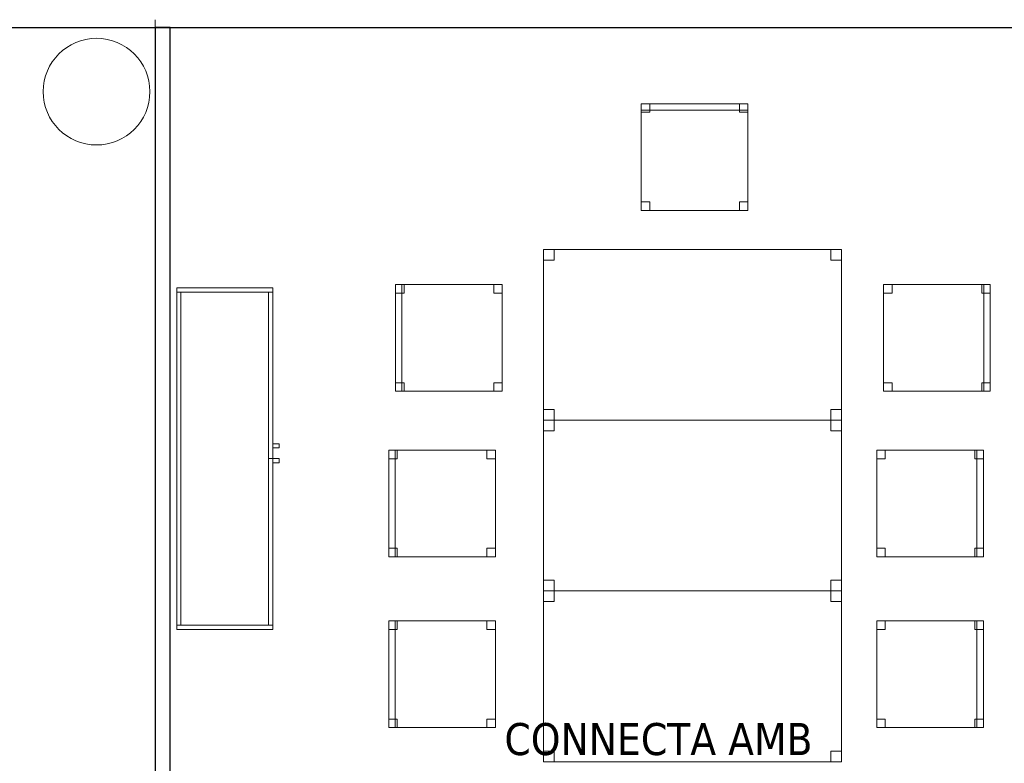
# Model space of a CAD drawing. Header units: metres. Extents: x 391.1 to 427.5, y 12.5 to 28.4.
# Tile 205 of 209: x 415.8 to 420.4, y 20.8 to 24.2. Entities that reach past the tile are written whole.
import ezdxf

# ---------------------------------------------------------------- set-up
doc = ezdxf.new("R2010")
doc.units = ezdxf.units.M
for name, color, linetype, lineweight in [('02_MOBILIARIO', 7, 'Continuous', 18), ('A-COLS-____-MCUT', 7, 'Continuous', 18), ('A-COLS-____-OTLN', 7, 'Continuous', 18), ('A-DETL-____-MBND', 7, 'Continuous', 18), ('A-WALL-____-MCUT', 7, 'Continuous', 25), ('A-WALL-____-OTLN', 7, 'Continuous', 25), ('G-____-____-TEXT', 7, 'Continuous', 30), ('Mobiliario', 7, 'Continuous', 18)]:
    doc.layers.add(name, color=color, linetype=linetype, lineweight=lineweight)
doc.styles.add('Tahoma_4', font='tahoma.ttf', dxfattribs={"height": 0.15})

# ---------------------------------------------------------------- blocks, each defined once
blk = doc.blocks.new('Family - Cadira d_Oficina_PA-152026-03_CLI_AIGUA_P0A')
at = {"layer": 'A-DETL-____-MBND', "color": 253, "true_color": 0xaaaaaa}
for p, q in [((0, 0), (0, 0.5)), ((0, 0.5), (0.5, 0.5)), ((0.5, 0.5), (0, 0.5)), ((0, 0.5), (0, 0)), ((0, 0.46), (0, 0.5)), ((0, 0.5), (0.04, 0.5)), ((0, 0.5), (0, 0.46)), ((0.04, 0.5), (0, 0.5)), ((0.04, 0.5), (0.04, 0.46)), ((0.04, 0.46), (0.04, 0.5)), ((0.46, 0.46), (0.46, 0.5)), ((0.46, 0.5), (0.5, 0.5)), ((0.46, 0.5), (0.46, 0.46)), ((0.5, 0.5), (0.46, 0.5)), ((0.47, 0), (0.47, 0.5)), ((0.47, 0.5), (0.5, 0.5)), ((0.47, 0.5), (0.47, 0)), ((0.5, 0.5), (0.47, 0.5)), ((0.5, 0.5), (0.5, 0)), ((0.5, 0), (0.5, 0.5)), ((0.5, 0.5), (0.5, 0.46)), ((0.5, 0.46), (0.5, 0.5)), ((0.5, 0.5), (0.5, 0)), ((0.5, 0), (0.5, 0.5)), ((0.04, 0.46), (0, 0.46)), ((0, 0.46), (0.04, 0.46)), ((0.5, 0.46), (0.46, 0.46)), ((0.46, 0.46), (0.5, 0.46)), ((0, 0), (0, 0.04)), ((0, 0.04), (0.04, 0.04)), ((0, 0.04), (0, 0)), ((0.04, 0.04), (0, 0.04)), ((0.5, 0), (0, 0)), ((0, 0), (0.5, 0)), ((0.04, 0), (0, 0)), ((0, 0), (0.04, 0)), ((0.04, 0.04), (0.04, 0)), ((0.04, 0), (0.04, 0.04)), ((0.46, 0), (0.46, 0.04)), ((0.46, 0.04), (0.5, 0.04)), ((0.46, 0.04), (0.46, 0)), ((0.5, 0.04), (0.46, 0.04)), ((0.5, 0), (0.46, 0)), ((0.46, 0), (0.5, 0)), ((0.47, 0), (0.5, 0)), ((0.5, 0.04), (0.5, 0)), ((0.5, 0), (0.5, 0.04)), ((0.5, 0), (0.47, 0))]:
    blk.add_line(p, q, dxfattribs=at)
blk = doc.blocks.new('Family - Pilar PA-152146-03_CLI_AIGUA_P0A')
at = {"layer": 'A-COLS-____-MCUT', "color": 253, "true_color": 0xaaaaaa}
for start, end in [(360, 180), (180, 360)]:
    blk.add_arc((0.25, 0.25), 0.25, start, end, dxfattribs=at)
at = {"layer": 'A-COLS-____-OTLN', "color": 253, "true_color": 0xaaaaaa}
for start, end in [(360, 180), (180, 360)]:
    blk.add_arc((0.25, 0.25), 0.25, start, end, dxfattribs=at)
blk = doc.blocks.new('Family - Cadira d_Oficina_PA-152230-03_CLI_AIGUA_P0A')
at = {"layer": 'A-DETL-____-MBND', "color": 253, "true_color": 0xaaaaaa}
for p, q in [((0, 0), (0, 0.5)), ((0, 0.5), (0.5, 0.5)), ((0.5, 0.5), (0, 0.5)), ((0, 0.5), (0, 0)), ((0, 0.46), (0, 0.5)), ((0, 0.5), (0.04, 0.5)), ((0, 0.5), (0, 0.46)), ((0.04, 0.5), (0, 0.5)), ((0, 0.47), (0, 0.5)), ((0, 0.5), (0.5, 0.5)), ((0, 0.5), (0, 0.47)), ((0.5, 0.5), (0, 0.5)), ((0.5, 0.47), (0, 0.47)), ((0, 0.47), (0.5, 0.47)), ((0.04, 0.5), (0.04, 0.46)), ((0.04, 0.46), (0.04, 0.5)), ((0.46, 0.46), (0.46, 0.5)), ((0.46, 0.5), (0.5, 0.5)), ((0.46, 0.5), (0.46, 0.46)), ((0.5, 0.5), (0.46, 0.5)), ((0.5, 0.5), (0.5, 0.46)), ((0.5, 0.46), (0.5, 0.5)), ((0.5, 0.5), (0.5, 0)), ((0.5, 0), (0.5, 0.5)), ((0.5, 0.5), (0.5, 0.47)), ((0.5, 0.47), (0.5, 0.5)), ((0.04, 0.46), (0, 0.46)), ((0, 0.46), (0.04, 0.46)), ((0.5, 0.46), (0.46, 0.46)), ((0.46, 0.46), (0.5, 0.46)), ((0, 0), (0, 0.04)), ((0, 0.04), (0.04, 0.04)), ((0, 0.04), (0, 0)), ((0.04, 0.04), (0, 0.04)), ((0.5, 0), (0, 0)), ((0, 0), (0.5, 0)), ((0.04, 0), (0, 0)), ((0, 0), (0.04, 0)), ((0.04, 0.04), (0.04, 0)), ((0.04, 0), (0.04, 0.04)), ((0.46, 0), (0.46, 0.04)), ((0.46, 0.04), (0.5, 0.04)), ((0.46, 0.04), (0.46, 0)), ((0.5, 0.04), (0.46, 0.04)), ((0.46, 0), (0.5, 0)), ((0.5, 0.04), (0.5, 0)), ((0.5, 0), (0.5, 0.04)), ((0.5, 0), (0.46, 0))]:
    blk.add_line(p, q, dxfattribs=at)
blk = doc.blocks.new('Family - Taula 140X80_PA-152242-03_CLI_AIGUA_P0A')
at = {"layer": 'A-DETL-____-MBND', "color": 253, "true_color": 0xaaaaaa}
for p, q in [((0, 0), (0, 0.8001)), ((0, 0.8001), (1.3969, 0.8001)), ((1.3969, 0.8001), (0, 0.8001)), ((0, 0.8001), (0, 0)), ((0, 0.7501), (0, 0.8001)), ((0, 0.8001), (0.05, 0.8001)), ((0.05, 0.8001), (0, 0.8001)), ((0, 0.8001), (0, 0.7501)), ((0.05, 0.8001), (0.05, 0.7501)), ((0.05, 0.7501), (0.05, 0.8001)), ((1.3469, 0.7501), (1.3469, 0.8001)), ((1.3469, 0.8001), (1.3969, 0.8001)), ((1.3969, 0.8001), (1.3469, 0.8001)), ((1.3469, 0.8001), (1.3469, 0.7501)), ((1.3969, 0.8001), (1.3969, 0.7501)), ((1.3969, 0.7501), (1.3969, 0.8001)), ((1.3969, 0.8001), (1.3969, 0)), ((1.3969, 0), (1.3969, 0.8001)), ((0.05, 0.7501), (0, 0.7501)), ((0, 0.7501), (0.05, 0.7501)), ((1.3969, 0.7501), (1.3469, 0.7501)), ((1.3469, 0.7501), (1.3969, 0.7501)), ((0, 0), (0, 0.05)), ((0, 0.05), (0.05, 0.05)), ((0.05, 0.05), (0, 0.05)), ((0, 0.05), (0, 0)), ((0.05, 0.05), (0.05, 0)), ((0.05, 0), (0.05, 0.05)), ((1.3469, 0), (1.3469, 0.05)), ((1.3469, 0.05), (1.3969, 0.05)), ((1.3969, 0.05), (1.3469, 0.05)), ((1.3469, 0.05), (1.3469, 0)), ((1.3969, 0.05), (1.3969, 0)), ((1.3969, 0), (1.3969, 0.05)), ((1.3969, 0), (0, 0)), ((0, 0), (1.3969, 0)), ((0.05, 0), (0, 0)), ((0, 0), (0.05, 0)), ((1.3969, 0), (1.3469, 0)), ((1.3469, 0), (1.3969, 0))]:
    blk.add_line(p, q, dxfattribs=at)
blk = doc.blocks.new('Family - Evans PA-152325-03_CLI_AIGUA_P0A')
at = {"layer": 'A-WALL-____-MCUT', "color": 253, "true_color": 0xaaaaaa}
blk.add_line((6.7, 0.15), (0, 0.15), dxfattribs=at)
at = {"layer": 'A-WALL-____-OTLN', "color": 253, "true_color": 0xaaaaaa}
blk.add_line((6.7, 0.15), (0, 0.15), dxfattribs=at)
blk = doc.blocks.new('Family - Cadira d_Oficina_PA-152335-03_CLI_AIGUA_P0A')
at = {"layer": 'A-DETL-____-MBND', "color": 253, "true_color": 0xaaaaaa}
for p, q in [((0, 0.5), (0.03, 0.5)), ((0, 0), (0, 0.5)), ((0.03, 0.5), (0, 0.5)), ((0, 0.5), (0, 0)), ((0, 0), (0, 0.5)), ((0, 0.5), (0.5, 0.5)), ((0, 0.5), (0, 0)), ((0.5, 0.5), (0, 0.5)), ((0, 0.5), (0.04, 0.5)), ((0, 0.46), (0, 0.5)), ((0.04, 0.5), (0, 0.5)), ((0, 0.5), (0, 0.46)), ((0.03, 0.5), (0.03, 0)), ((0.03, 0), (0.03, 0.5)), ((0.04, 0.5), (0.04, 0.46)), ((0.04, 0.46), (0.04, 0.5)), ((0.46, 0.5), (0.5, 0.5)), ((0.46, 0.46), (0.46, 0.5)), ((0.5, 0.5), (0.46, 0.5)), ((0.46, 0.5), (0.46, 0.46)), ((0.5, 0.5), (0.5, 0)), ((0.5, 0), (0.5, 0.5)), ((0.5, 0.5), (0.5, 0.46)), ((0.5, 0.46), (0.5, 0.5)), ((0.04, 0.46), (0, 0.46)), ((0, 0.46), (0.04, 0.46)), ((0.5, 0.46), (0.46, 0.46)), ((0.46, 0.46), (0.5, 0.46)), ((0, 0.04), (0.04, 0.04)), ((0, 0), (0, 0.04)), ((0.04, 0.04), (0, 0.04)), ((0, 0.04), (0, 0)), ((0.04, 0), (0, 0)), ((0, 0), (0.04, 0)), ((0, 0), (0.03, 0)), ((0.5, 0), (0, 0)), ((0, 0), (0.5, 0)), ((0.04, 0.04), (0.04, 0)), ((0.04, 0), (0.04, 0.04)), ((0.46, 0.04), (0.5, 0.04)), ((0.46, 0), (0.46, 0.04)), ((0.5, 0.04), (0.46, 0.04)), ((0.46, 0.04), (0.46, 0)), ((0.5, 0), (0.46, 0)), ((0.46, 0), (0.5, 0)), ((0.5, 0.04), (0.5, 0)), ((0.5, 0), (0.5, 0.04)), ((0.03, 0), (0, 0))]:
    blk.add_line(p, q, dxfattribs=at)
blk = doc.blocks.new('Family - Armai 160x45_PA-152386-03_CLI_AIGUA_P0A')
at = {"layer": '02_MOBILIARIO', "color": 253, "true_color": 0xaaaaaa}
for p, q in [((0, 1.58), (0, 1.6)), ((0, 1.6), (0.45, 1.6)), ((0, 0), (0, 1.6)), ((0, 1.6), (0, 0)), ((0, 1.6), (0.45, 1.6)), ((0.45, 1.6), (0, 1.6)), ((0.45, 1.58), (0, 1.58)), ((0, 0.02), (0, 1.58)), ((0, 1.58), (0.02, 1.58)), ((0.02, 1.58), (0.02, 0.02)), ((0.43, 0.8), (0.43, 1.58)), ((0.43, 1.58), (0.45, 1.58)), ((0.45, 1.58), (0.45, 1.6)), ((0.45, 1.6), (0.45, 0)), ((0.45, 0), (0.45, 1.6)), ((0.45, 1.58), (0.45, 0.8)), ((0.45, 0.85), (0.45, 0.87)), ((0.45, 0.87), (0.48, 0.87)), ((0.45, 0.87), (0.48, 0.87)), ((0.45, 0.87), (0.45, 0.85)), ((0.48, 0.85), (0.45, 0.85)), ((0.45, 0.85), (0.48, 0.85)), ((0.48, 0.87), (0.48, 0.85)), ((0.48, 0.85), (0.48, 0.87)), ((0.43, 0.02), (0.43, 0.8)), ((0.43, 0.8), (0.45, 0.8)), ((0.43, 0.8), (0.45, 0.8)), ((0.45, 0.8), (0.45, 0.02)), ((0.45, 0.78), (0.45, 0.8)), ((0.45, 0.8), (0.48, 0.8)), ((0.45, 0.8), (0.48, 0.8)), ((0.45, 0.8), (0.45, 0.78)), ((0.48, 0.8), (0.48, 0.78)), ((0.48, 0.78), (0.48, 0.8)), ((0.48, 0.78), (0.45, 0.78)), ((0.45, 0.78), (0.48, 0.78)), ((0, 0), (0, 0.02)), ((0, 0.02), (0.45, 0.02)), ((0, 0.02), (0.02, 0.02)), ((0.45, 0), (0, 0)), ((0, 0), (0.45, 0)), ((0.45, 0), (0, 0)), ((0.43, 0.02), (0.45, 0.02)), ((0.45, 0), (0.45, 0.02))]:
    blk.add_line(p, q, dxfattribs=at)
at = {"layer": 'Mobiliario', "color": 253, "true_color": 0xaaaaaa}
for p, q in [((0.45, 1.6), (0, 1.6)), ((0, 1.6), (0, 1.58)), ((0, 1.58), (0.45, 1.58)), ((0.02, 1.58), (0, 1.58)), ((0, 1.58), (0, 0.02)), ((0.02, 0.02), (0.02, 1.58)), ((0.45, 1.58), (0.43, 1.58)), ((0.43, 1.58), (0.43, 0.8)), ((0.45, 1.58), (0.45, 1.6)), ((0.45, 0.8), (0.45, 1.58)), ((0.45, 0.8), (0.43, 0.8)), ((0.43, 0.8), (0.43, 0.02)), ((0.43, 0.8), (0.45, 0.8)), ((0.45, 0.02), (0.45, 0.8)), ((0.45, 0.02), (0, 0.02)), ((0, 0.02), (0, 0)), ((0, 0.02), (0.02, 0.02)), ((0, 0), (0.45, 0)), ((0.43, 0.02), (0.45, 0.02)), ((0.45, 0), (0.45, 0.02))]:
    blk.add_line(p, q, dxfattribs=at)
blk = doc.blocks.new('Family - Evans PA-152414-03_CLI_AIGUA_P0A')
at = {"layer": 'A-WALL-____-MCUT', "color": 253, "true_color": 0xaaaaaa}
for p, q in [((3.9101, 0.07), (0, 0.07)), ((0, 0.07), (0, 0)), ((0, 0), (3.9101, 0))]:
    blk.add_line(p, q, dxfattribs=at)
at = {"layer": 'A-WALL-____-OTLN', "color": 253, "true_color": 0xaaaaaa}
for p, q in [((10.9592, 0.07), (0, 0.07)), ((0, 0.07), (0, 0)), ((0, 0), (10.9592, 0))]:
    blk.add_line(p, q, dxfattribs=at)
at = {"layer": 'A-WALL-____-OTLN', "color": 253, "lineweight": 18, "true_color": 0xaaaaaa}
blk.add_line((-0.0371, 0), (10.9592, 0), dxfattribs=at)
blk = doc.blocks.new('Family - Cadira d_Oficina_PA-152422-03_CLI_AIGUA_P0A')
at = {"layer": 'A-DETL-____-MBND', "color": 253, "true_color": 0xaaaaaa}
for p, q in [((0, 0), (0, 0.5)), ((0, 0.5), (0.5, 0.5)), ((0.5, 0.5), (0, 0.5)), ((0, 0.5), (0, 0)), ((0, 0.46), (0, 0.5)), ((0, 0.5), (0.04, 0.5)), ((0, 0.5), (0, 0.46)), ((0.04, 0.5), (0, 0.5)), ((0.04, 0.5), (0.04, 0.46)), ((0.04, 0.46), (0.04, 0.5)), ((0.46, 0.46), (0.46, 0.5)), ((0.46, 0.5), (0.5, 0.5)), ((0.46, 0.5), (0.46, 0.46)), ((0.5, 0.5), (0.46, 0.5)), ((0.47, 0), (0.47, 0.5)), ((0.47, 0.5), (0.5, 0.5)), ((0.47, 0.5), (0.47, 0)), ((0.5, 0.5), (0.47, 0.5)), ((0.5, 0.5), (0.5, 0.46)), ((0.5, 0.46), (0.5, 0.5)), ((0.5, 0.5), (0.5, 0)), ((0.5, 0), (0.5, 0.5)), ((0.5, 0.5), (0.5, 0)), ((0.5, 0), (0.5, 0.5)), ((0.04, 0.46), (0, 0.46)), ((0, 0.46), (0.04, 0.46)), ((0.5, 0.46), (0.46, 0.46)), ((0.46, 0.46), (0.5, 0.46)), ((0, 0), (0, 0.04)), ((0, 0.04), (0.04, 0.04)), ((0, 0.04), (0, 0)), ((0.04, 0.04), (0, 0.04)), ((0.5, 0), (0, 0)), ((0, 0), (0.5, 0)), ((0.04, 0), (0, 0)), ((0, 0), (0.04, 0)), ((0.04, 0.04), (0.04, 0)), ((0.04, 0), (0.04, 0.04)), ((0.46, 0), (0.46, 0.04)), ((0.46, 0.04), (0.5, 0.04)), ((0.46, 0.04), (0.46, 0)), ((0.5, 0.04), (0.46, 0.04)), ((0.5, 0), (0.46, 0)), ((0.46, 0), (0.5, 0)), ((0.47, 0), (0.5, 0)), ((0.5, 0.04), (0.5, 0)), ((0.5, 0), (0.5, 0.04)), ((0.5, 0), (0.47, 0))]:
    blk.add_line(p, q, dxfattribs=at)
blk = doc.blocks.new('Family - Taula 140X80_PA-152446-03_CLI_AIGUA_P0A')
at = {"layer": 'A-DETL-____-MBND', "color": 253, "true_color": 0xaaaaaa}
for p, q in [((0, 0.7501), (0, 0.8001)), ((0, 0.8001), (0.05, 0.8001)), ((0.05, 0.8001), (0, 0.8001)), ((0, 0.8001), (0, 0.7501)), ((0, 0), (0, 0.8001)), ((0, 0.8001), (1.3969, 0.8001)), ((1.3969, 0.8001), (0, 0.8001)), ((0, 0.8001), (0, 0)), ((0.05, 0.8001), (0.05, 0.7501)), ((0.05, 0.7501), (0.05, 0.8001)), ((1.3469, 0.7501), (1.3469, 0.8001)), ((1.3469, 0.8001), (1.3969, 0.8001)), ((1.3969, 0.8001), (1.3469, 0.8001)), ((1.3469, 0.8001), (1.3469, 0.7501)), ((1.3969, 0.8001), (1.3969, 0.7501)), ((1.3969, 0.7501), (1.3969, 0.8001)), ((1.3969, 0.8001), (1.3969, 0)), ((1.3969, 0), (1.3969, 0.8001)), ((0.05, 0.7501), (0, 0.7501)), ((0, 0.7501), (0.05, 0.7501)), ((1.3969, 0.7501), (1.3469, 0.7501)), ((1.3469, 0.7501), (1.3969, 0.7501)), ((0, 0), (0, 0.05)), ((0, 0.05), (0.05, 0.05)), ((0.05, 0.05), (0, 0.05)), ((0, 0.05), (0, 0)), ((0.05, 0.05), (0.05, 0)), ((0.05, 0), (0.05, 0.05)), ((1.3469, 0), (1.3469, 0.05)), ((1.3469, 0.05), (1.3969, 0.05)), ((1.3969, 0.05), (1.3469, 0.05)), ((1.3469, 0.05), (1.3469, 0)), ((1.3969, 0.05), (1.3969, 0)), ((1.3969, 0), (1.3969, 0.05)), ((0.05, 0), (0, 0)), ((0, 0), (0.05, 0)), ((1.3969, 0), (0, 0)), ((0, 0), (1.3969, 0)), ((1.3969, 0), (1.3469, 0)), ((1.3469, 0), (1.3969, 0))]:
    blk.add_line(p, q, dxfattribs=at)
blk = doc.blocks.new('Family - Cadira d_Oficina_PA-152475-03_CLI_AIGUA_P0A')
at = {"layer": 'A-DETL-____-MBND', "color": 253, "true_color": 0xaaaaaa}
for p, q in [((0, 0), (0, 0.5)), ((0, 0.5), (0.5, 0.5)), ((0, 0.5), (0, 0)), ((0.5, 0.5), (0, 0.5)), ((0, 0.5), (0.03, 0.5)), ((0, 0), (0, 0.5)), ((0.03, 0.5), (0, 0.5)), ((0, 0.5), (0, 0)), ((0, 0.5), (0.04, 0.5)), ((0, 0.46), (0, 0.5)), ((0.04, 0.5), (0, 0.5)), ((0, 0.5), (0, 0.46)), ((0.03, 0.5), (0.03, 0)), ((0.03, 0), (0.03, 0.5)), ((0.04, 0.5), (0.04, 0.46)), ((0.04, 0.46), (0.04, 0.5)), ((0.46, 0.5), (0.5, 0.5)), ((0.46, 0.46), (0.46, 0.5)), ((0.5, 0.5), (0.46, 0.5)), ((0.46, 0.5), (0.46, 0.46)), ((0.5, 0.5), (0.5, 0)), ((0.5, 0), (0.5, 0.5)), ((0.5, 0.5), (0.5, 0.46)), ((0.5, 0.46), (0.5, 0.5)), ((0.04, 0.46), (0, 0.46)), ((0, 0.46), (0.04, 0.46)), ((0.5, 0.46), (0.46, 0.46)), ((0.46, 0.46), (0.5, 0.46)), ((0, 0.04), (0.04, 0.04)), ((0, 0), (0, 0.04)), ((0.04, 0.04), (0, 0.04)), ((0, 0.04), (0, 0)), ((0.04, 0), (0, 0)), ((0, 0), (0.04, 0)), ((0.5, 0), (0, 0)), ((0, 0), (0.5, 0)), ((0, 0), (0.03, 0)), ((0.04, 0.04), (0.04, 0)), ((0.04, 0), (0.04, 0.04)), ((0.46, 0.04), (0.5, 0.04)), ((0.46, 0), (0.46, 0.04)), ((0.5, 0.04), (0.46, 0.04)), ((0.46, 0.04), (0.46, 0)), ((0.5, 0), (0.46, 0)), ((0.46, 0), (0.5, 0)), ((0.5, 0.04), (0.5, 0)), ((0.5, 0), (0.5, 0.04)), ((0.03, 0), (0, 0))]:
    blk.add_line(p, q, dxfattribs=at)
blk = doc.blocks.new('Family - Cadira d_Oficina_PA-152528-03_CLI_AIGUA_P0A')
at = {"layer": 'A-DETL-____-MBND', "color": 253, "true_color": 0xaaaaaa}
for p, q in [((0, 0.5), (0.03, 0.5)), ((0, 0), (0, 0.5)), ((0.03, 0.5), (0, 0.5)), ((0, 0.5), (0, 0)), ((0, 0), (0, 0.5)), ((0, 0.5), (0.5, 0.5)), ((0, 0.5), (0, 0)), ((0.5, 0.5), (0, 0.5)), ((0, 0.5), (0.04, 0.5)), ((0, 0.46), (0, 0.5)), ((0.04, 0.5), (0, 0.5)), ((0, 0.5), (0, 0.46)), ((0.03, 0.5), (0.03, 0)), ((0.03, 0), (0.03, 0.5)), ((0.04, 0.5), (0.04, 0.46)), ((0.04, 0.46), (0.04, 0.5)), ((0.46, 0.5), (0.5, 0.5)), ((0.46, 0.46), (0.46, 0.5)), ((0.5, 0.5), (0.46, 0.5)), ((0.46, 0.5), (0.46, 0.46)), ((0.5, 0.5), (0.5, 0.46)), ((0.5, 0.46), (0.5, 0.5)), ((0.5, 0.5), (0.5, 0)), ((0.5, 0), (0.5, 0.5)), ((0.04, 0.46), (0, 0.46)), ((0, 0.46), (0.04, 0.46)), ((0.5, 0.46), (0.46, 0.46)), ((0.46, 0.46), (0.5, 0.46)), ((0, 0.04), (0.04, 0.04)), ((0, 0), (0, 0.04)), ((0.04, 0.04), (0, 0.04)), ((0, 0.04), (0, 0)), ((0, 0), (0.03, 0)), ((0.04, 0), (0, 0)), ((0, 0), (0.04, 0)), ((0.5, 0), (0, 0)), ((0, 0), (0.5, 0)), ((0.04, 0.04), (0.04, 0)), ((0.04, 0), (0.04, 0.04)), ((0.46, 0.04), (0.5, 0.04)), ((0.46, 0), (0.46, 0.04)), ((0.5, 0.04), (0.46, 0.04)), ((0.46, 0.04), (0.46, 0)), ((0.5, 0), (0.46, 0)), ((0.46, 0), (0.5, 0)), ((0.5, 0.04), (0.5, 0)), ((0.5, 0), (0.5, 0.04)), ((0.03, 0), (0, 0))]:
    blk.add_line(p, q, dxfattribs=at)
blk = doc.blocks.new('Family - Taula 140X80_PA-152597-03_CLI_AIGUA_P0A')
at = {"layer": 'A-DETL-____-MBND', "color": 253, "true_color": 0xaaaaaa}
for p, q in [((0, 0.7501), (0, 0.8001)), ((0, 0.8001), (0.05, 0.8001)), ((0.05, 0.8001), (0, 0.8001)), ((0, 0.8001), (0, 0.7501)), ((0, 0), (0, 0.8001)), ((0, 0.8001), (1.3969, 0.8001)), ((1.3969, 0.8001), (0, 0.8001)), ((0, 0.8001), (0, 0)), ((0.05, 0.8001), (0.05, 0.7501)), ((0.05, 0.7501), (0.05, 0.8001)), ((1.3469, 0.7501), (1.3469, 0.8001)), ((1.3469, 0.8001), (1.3969, 0.8001)), ((1.3969, 0.8001), (1.3469, 0.8001)), ((1.3469, 0.8001), (1.3469, 0.7501)), ((1.3969, 0.8001), (1.3969, 0.7501)), ((1.3969, 0.7501), (1.3969, 0.8001)), ((1.3969, 0.8001), (1.3969, 0)), ((1.3969, 0), (1.3969, 0.8001)), ((0.05, 0.7501), (0, 0.7501)), ((0, 0.7501), (0.05, 0.7501)), ((1.3969, 0.7501), (1.3469, 0.7501)), ((1.3469, 0.7501), (1.3969, 0.7501)), ((0, 0), (0, 0.05)), ((0, 0.05), (0.05, 0.05)), ((0.05, 0.05), (0, 0.05)), ((0, 0.05), (0, 0)), ((0.05, 0.05), (0.05, 0)), ((0.05, 0), (0.05, 0.05)), ((1.3469, 0), (1.3469, 0.05)), ((1.3469, 0.05), (1.3969, 0.05)), ((1.3969, 0.05), (1.3469, 0.05)), ((1.3469, 0.05), (1.3469, 0)), ((1.3969, 0.05), (1.3969, 0)), ((1.3969, 0), (1.3969, 0.05)), ((0.05, 0), (0, 0)), ((0, 0), (0.05, 0)), ((1.3969, 0), (0, 0)), ((0, 0), (1.3969, 0)), ((1.3969, 0), (1.3469, 0)), ((1.3469, 0), (1.3969, 0))]:
    blk.add_line(p, q, dxfattribs=at)
blk = doc.blocks.new('Family - Cadira d_Oficina_PA-152676-03_CLI_AIGUA_P0A')
at = {"layer": 'A-DETL-____-MBND', "color": 253, "true_color": 0xaaaaaa}
for p, q in [((0, 0), (0, 0.5)), ((0, 0.5), (0.5, 0.5)), ((0.5, 0.5), (0, 0.5)), ((0, 0.5), (0, 0)), ((0, 0.46), (0, 0.5)), ((0, 0.5), (0.04, 0.5)), ((0, 0.5), (0, 0.46)), ((0.04, 0.5), (0, 0.5)), ((0.04, 0.5), (0.04, 0.46)), ((0.04, 0.46), (0.04, 0.5)), ((0.46, 0.46), (0.46, 0.5)), ((0.46, 0.5), (0.5, 0.5)), ((0.46, 0.5), (0.46, 0.46)), ((0.5, 0.5), (0.46, 0.5)), ((0.47, 0), (0.47, 0.5)), ((0.47, 0.5), (0.5, 0.5)), ((0.47, 0.5), (0.47, 0)), ((0.5, 0.5), (0.47, 0.5)), ((0.5, 0.5), (0.5, 0.46)), ((0.5, 0.46), (0.5, 0.5)), ((0.5, 0.5), (0.5, 0)), ((0.5, 0), (0.5, 0.5)), ((0.5, 0.5), (0.5, 0)), ((0.5, 0), (0.5, 0.5)), ((0.04, 0.46), (0, 0.46)), ((0, 0.46), (0.04, 0.46)), ((0.5, 0.46), (0.46, 0.46)), ((0.46, 0.46), (0.5, 0.46)), ((0, 0), (0, 0.04)), ((0, 0.04), (0.04, 0.04)), ((0, 0.04), (0, 0)), ((0.04, 0.04), (0, 0.04)), ((0.5, 0), (0, 0)), ((0, 0), (0.5, 0)), ((0.04, 0), (0, 0)), ((0, 0), (0.04, 0)), ((0.04, 0.04), (0.04, 0)), ((0.04, 0), (0.04, 0.04)), ((0.46, 0), (0.46, 0.04)), ((0.46, 0.04), (0.5, 0.04)), ((0.46, 0.04), (0.46, 0)), ((0.5, 0.04), (0.46, 0.04)), ((0.5, 0), (0.46, 0)), ((0.46, 0), (0.5, 0)), ((0.47, 0), (0.5, 0)), ((0.5, 0.04), (0.5, 0)), ((0.5, 0), (0.5, 0.04)), ((0.5, 0), (0.47, 0))]:
    blk.add_line(p, q, dxfattribs=at)
blk = doc.blocks.new('LONDR55-XX_ZZ-ARQ-CAA-M3D-Londres55_ifc-1-03_CLI_AIGUA_P0A')
at = {"layer": '02_MOBILIARIO', "color": 253, "lineweight": 18, "true_color": 0xaaaaaa}
for name, p in [('Family - Cadira d_Oficina_PA-152230-03_CLI_AIGUA_P0A', (418.6896, 23.3427)), ('Family - Taula 140X80_PA-152446-03_CLI_AIGUA_P0A', (418.2319, 22.3595)), ('Family - Cadira d_Oficina_PA-152335-03_CLI_AIGUA_P0A', (417.5384, 22.4953)), ('Family - Cadira d_Oficina_PA-152676-03_CLI_AIGUA_P0A', (419.8254, 22.4953)), ('Family - Armai 160x45_PA-152386-03_CLI_AIGUA_P0A', (416.5127, 21.3796)), ('Family - Taula 140X80_PA-152242-03_CLI_AIGUA_P0A', (418.2319, 21.5595)), ('Family - Cadira d_Oficina_PA-152475-03_CLI_AIGUA_P0A', (417.5062, 21.7194)), ('Family - Cadira d_Oficina_PA-152422-03_CLI_AIGUA_P0A', (419.7932, 21.7194)), ('Family - Taula 140X80_PA-152597-03_CLI_AIGUA_P0A', (418.2319, 20.7595)), ('Family - Cadira d_Oficina_PA-152528-03_CLI_AIGUA_P0A', (417.5062, 20.9195)), ('Family - Cadira d_Oficina_PA-152026-03_CLI_AIGUA_P0A', (419.7932, 20.9195))]:
    blk.add_blockref(name, p, dxfattribs=at)
at = {"layer": 'A-COLS-____-OTLN', "color": 253, "lineweight": 18, "true_color": 0xaaaaaa}
blk.add_blockref('Family - Pilar PA-152146-03_CLI_AIGUA_P0A', (415.887, 23.6495), dxfattribs=at)
at = {"layer": 'A-WALL-____-OTLN', "color": 253, "lineweight": 18, "true_color": 0xaaaaaa}
for name, p, rotation in [('Family - Evans PA-152325-03_CLI_AIGUA_P0A', (421.1369, 24.3496), 180), ('Family - Evans PA-152414-03_CLI_AIGUA_P0A', (416.412, 24.1996), 270)]:
    blk.add_blockref(name, p, dxfattribs=dict(at, rotation=rotation))

msp = doc.modelspace()

# ---------------------------------------------------------------- block references
at = {"lineweight": 5}
msp.add_blockref('LONDR55-XX_ZZ-ARQ-CAA-M3D-Londres55_ifc-1-03_CLI_AIGUA_P0A', (0, 0), dxfattribs=at)

# ---------------------------------------------------------------- texts
at = {"layer": 'G-____-____-TEXT', "insert": (418.0488, 20.9406), "char_height": 0.15, "width": 1.859915, "attachment_point": 1, "style": 'Tahoma_4'}
msp.add_mtext('CONNECTA AMB ', dxfattribs=at)

doc.saveas('drawing.dxf')
